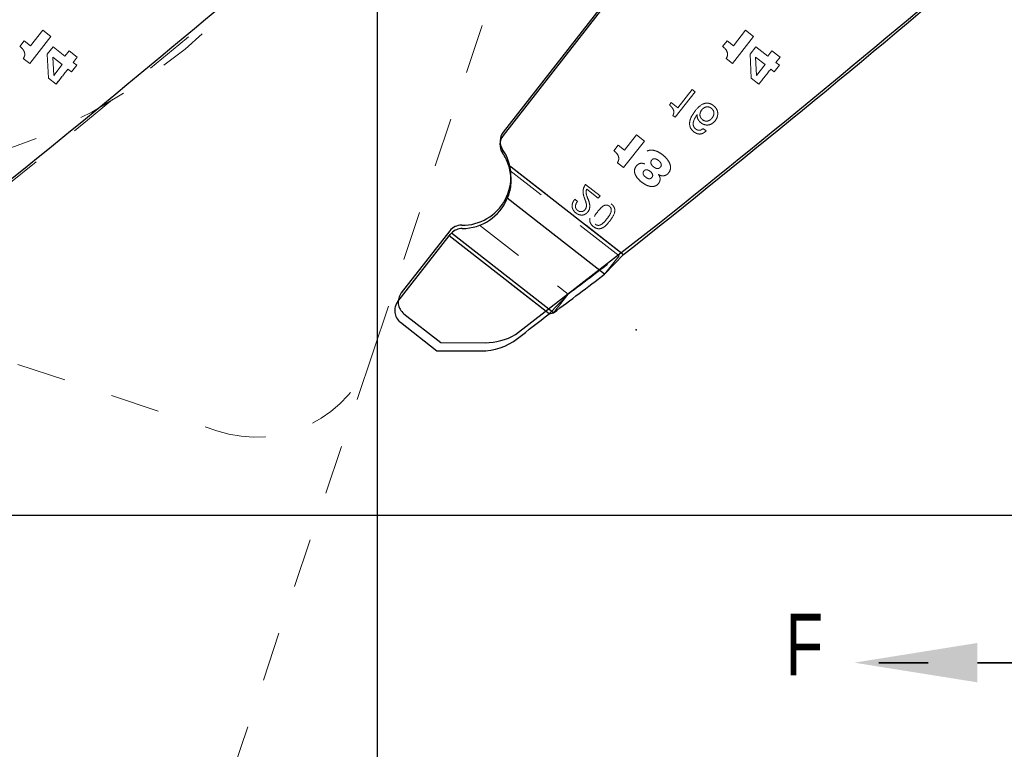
# Model space of a CAD drawing. Header units: inches. Extents: x 0.1 to 87.3, y 0.1 to 33.9.
# Tile 45 of 174: x 16.3 to 18.3, y 20 to 21.4. Entities that reach past the tile are written whole.
import ezdxf

# ---------------------------------------------------------------- set-up
doc = ezdxf.new("R2010")
doc.units = ezdxf.units.IN
doc.header["$MEASUREMENT"] = 0
doc.header["$PDSIZE"] = -1
for name, pattern in [('CENTERX2', [0.8, 0.5, -0.1, 0.1, -0.1]), ('DOT2', [0.025, 0, -0.025]), ('HIDDEN', [0.075, 0.05, -0.025]), ('PHANTOM', [0.5, 0.25, -0.05, 0.05, -0.05, 0.05, -0.05])]:
    doc.linetypes.add(name, pattern=pattern)
doc.layers.add('DIMENSIONS', color=171, linetype='Continuous')
doc.layers.add('SECTION_VIEWS', color=7, linetype='PHANTOM', lineweight=35)
doc.styles.add('SLDTEXTSTYLE0', font='TXT', dxfattribs={"width": 0.75})
doc.dimstyles.new('SLDDIMSTYLE7', dxfattribs={"dimtxt": 0.125, "dimasz": 0.13, "dimexe": 0, "dimexo": 0.0625, "dimgap": 0.03125, "dimtad": 0, "dimtih": 1, "dimtoh": 1, "dimdec": 1, "dimrnd": 1e-09, "dimzin": 12, "dimdsep": 46, "dimtxsty": 'SLDTEXTSTYLE0', "dimsah": 1, "dimcen": 0.09, "dimadec": 0, "dimazin": 3, "dimtfac": 1, "dimtdec": 1, "dimtofl": 0, "dimtmove": 0, "dimatfit": 3, "dimfxl": 1, "dimfrac": 2, "dimtolj": 1, "dimtzin": 12, "dimarcsym": 0})

# ---------------------------------------------------------------- blocks, each defined once
blk = doc.blocks.new('_D_10')
at = {"layer": 'DIMENSIONS'}
for p, q in [((2.8197, 20.8042), (2.8197, 14.5427)), ((48.3846, 20.3884), (48.3846, 14.5427)), ((2.8197, 14.6677), (27.4208, 14.6677)), ((48.3846, 14.6677), (27.7909, 14.6677))]:
    blk.add_line(p, q, dxfattribs=at)
for centre, start, end in [((27.6426, 14.655), 153.4349, 206.5651), ((27.569, 14.655), 333.4349, 26.5651)]:
    blk.add_arc(centre, 0.2219, start, end, dxfattribs=at)
for points in [[(2.8197, 14.6677), (2.9497, 14.6477), (2.9497, 14.6877)], [(48.3846, 14.6677), (48.2546, 14.6877), (48.2546, 14.6477)]]:
    blk.add_solid(points, dxfattribs=at)
at = {"layer": 'DIMENSIONS', "insert": (27.4442, 14.7169), "char_height": 0.125, "attachment_point": 1, "style": 'SLDTEXTSTYLE0'}
blk.add_mtext('45.6', dxfattribs=at)

msp = doc.modelspace()

# ---------------------------------------------------------------- linework, layer by layer
at = {"color": 7, "linetype": 'Continuous'}
for p, q in [((17.03457, 20.43835), (17.03457, 26.74835)), ((17.03457, 20.43835), (17.03457, 26.74835)), ((17.70542, 21.74841), (17.28979, 21.21642)), ((17.31466, 20.80598), (17.6069, 21.03268)), ((17.1814, 21.01599), (17.0831, 20.89016)), ((17.08827, 20.84805), (17.16356, 20.78923)), ((17.16356, 20.78923), (17.253, 20.78906)), ((17.03457, 16.36386), (17.03457, 20.59835)), ((17.03457, 20.43835), (15.60957, 20.43835)), ((18.45957, 20.43835), (17.03457, 20.43835))]:
    msp.add_line(p, q, dxfattribs=at)
at = {"color": 7, "linetype": 'DOT2', "lineweight": 18}
for p, q in [((17.02514, 20.76859), (18.84626, 26.22258)), ((14.21897, 21.44202), (16.70883, 20.61064)), ((17.02514, 20.76859), (15.70879, 16.8263))]:
    msp.add_line(p, q, dxfattribs=at)
at = {"color": 7, "linetype": 'CENTERX2'}
msp.add_line((17.03457, 17.28335), (17.03457, 23.59335), dxfattribs=at)
at = {"color": 7, "linetype": 'Continuous', "lineweight": 25}
for p, q in [((17.70733, 21.74472), (17.28939, 21.20978)), ((17.30001, 21.1506), (17.53367, 20.96805)), ((17.49526, 20.92821), (17.29794, 21.08238)), ((17.07604, 20.87266), (17.18013, 21.00589)), ((17.18013, 21.00589), (17.18283, 21.00933)), ((17.38271, 20.84762), (17.18013, 21.00589)), ((17.18283, 21.00933), (17.18484, 21.01165)), ((17.39194, 20.84985), (17.18484, 21.01165)), ((17.49526, 20.92821), (17.53367, 20.96805)), ((17.38271, 20.84762), (17.39194, 20.84985)), ((17.08121, 20.83055), (17.15548, 20.77252)), ((17.15548, 20.77252), (17.24473, 20.77235))]:
    msp.add_line(p, q, dxfattribs=at)
at = {"color": 7, "linetype": 'HIDDEN', "lineweight": 18}
for p, q in [((16.35611, 21.42331), (16.33139, 21.39167)), ((16.37252, 21.41049), (16.35611, 21.42331)), ((17.78111, 21.42331), (17.75639, 21.39167)), ((17.79752, 21.41049), (17.78111, 21.42331)), ((16.32962, 21.35557), (16.37252, 21.41049)), ((17.75462, 21.35557), (17.79752, 21.41049)), ((16.31853, 21.40172), (16.30966, 21.39036)), ((16.33139, 21.39167), (16.31853, 21.40172)), ((16.36517, 21.3748), (16.37693, 21.3895)), ((16.37693, 21.3895), (16.40113, 21.37059)), ((17.74353, 21.40172), (17.73466, 21.39036)), ((17.75639, 21.39167), (17.74353, 21.40172)), ((17.79017, 21.3748), (17.80193, 21.3895)), ((17.80193, 21.3895), (17.82613, 21.37059)), ((16.31669, 21.36567), (16.32962, 21.35557)), ((16.36745, 21.32601), (16.36517, 21.3748)), ((16.37833, 21.33116), (16.37638, 21.36833)), ((16.37638, 21.36833), (16.39562, 21.3533)), ((16.40113, 21.37059), (16.40964, 21.38148)), ((16.40964, 21.38148), (16.42605, 21.36866)), ((16.42605, 21.36866), (16.41754, 21.35777)), ((17.74169, 21.36567), (17.75462, 21.35557)), ((17.79245, 21.32601), (17.79017, 21.3748)), ((17.80138, 21.36833), (17.82062, 21.3533)), ((17.80333, 21.33116), (17.80138, 21.36833)), ((17.82613, 21.37059), (17.83464, 21.38148)), ((17.83464, 21.38148), (17.85105, 21.36866)), ((17.85105, 21.36866), (17.84254, 21.35777)), ((16.39562, 21.3533), (16.37833, 21.33116)), ((16.41447, 21.33857), (16.40722, 21.34423)), ((16.42495, 21.35198), (16.41447, 21.33857)), ((16.41754, 21.35777), (16.42495, 21.35198)), ((17.82062, 21.3533), (17.80333, 21.33116)), ((17.83947, 21.33857), (17.83222, 21.34423)), ((17.84995, 21.35198), (17.83947, 21.33857)), ((17.84254, 21.35777), (17.84995, 21.35198)), ((16.38315, 21.31375), (16.36745, 21.32601)), ((16.39489, 21.32878), (16.38332, 21.31396)), ((17.80815, 21.31375), (17.79245, 21.32601)), ((16.38332, 21.31396), (16.38315, 21.31375)), ((17.67256, 21.30275), (17.64378, 21.26592)), ((17.67872, 21.29794), (17.67256, 21.30275)), ((17.63855, 21.24653), (17.67872, 21.29794)), ((17.63043, 21.27634), (17.62658, 21.27142)), ((17.64378, 21.26592), (17.63043, 21.27634)), ((17.63384, 21.25021), (17.63855, 21.24653)), ((17.69388, 21.24161), (17.69742, 21.23952)), ((17.70099, 21.21888), (17.69483, 21.22369)), ((17.55985, 21.21081), (17.53563, 21.17981)), ((17.57593, 21.19824), (17.55985, 21.21081)), ((17.52304, 21.18965), (17.51434, 21.17852)), ((17.53563, 21.17981), (17.52304, 21.18965)), ((17.5339, 21.14444), (17.57593, 21.19824)), ((17.60461, 21.15891), (17.59766, 21.16234)), ((17.30001, 21.1506), (17.53367, 20.96805)), ((17.52123, 21.15434), (17.5339, 21.14444)), ((17.57708, 21.15189), (17.57697, 21.15175)), ((17.57697, 21.15175), (17.57708, 21.15189)), ((17.52456, 20.96572), (17.30319, 21.13868)), ((17.60459, 21.13017), (17.6047, 21.13031)), ((17.48615, 21.08725), (17.45651, 21.11042)), ((17.4591, 21.10066), (17.48241, 21.08245)), ((17.48241, 21.08245), (17.48615, 21.08725)), ((17.44032, 21.07583), (17.43487, 21.08008)), ((17.24199, 21.02741), (17.42124, 20.88736)), ((17.38271, 20.84762), (17.18013, 21.00589)), ((17.49526, 20.92821), (17.52456, 20.96572)), ((17.38271, 20.84762), (17.42124, 20.88736)), ((17.39194, 20.84985), (17.42124, 20.88736))]:
    msp.add_line(p, q, dxfattribs=at)
at = {"color": 7, "linetype": 'DOT2', "lineweight": 18}
msp.add_circle((15.88949, 22.3009), 1.1875, dxfattribs=at)
at = {"color": 7, "linetype": 'Continuous'}
for centre, radius, start, end in [((-1.02008, 42.56389), 27.55906, 308.622484, 312.564485), ((0.40492, 42.56389), 27.55906, 308.622484, 312.564485), ((17.31343, 21.19795), 0.03, 141.99999, 214.11214), ((17.2071, 21.12593), 0.09843, 269.08395, 34.11214), ((17.20505, 20.99752), 0.03, 89.08395, 141.99999), ((17.10674, 20.87169), 0.03, 141.99999, 232), ((17.25322, 20.90906), 0.12, 269.89128, 300.79434)]:
    msp.add_arc(centre, radius, start, end, dxfattribs=at)
at = {"color": 7, "linetype": 'Continuous', "lineweight": 25}
for centre, radius, start, end in [((0.40452, 42.55726), 27.55906, 308.428925, 312.564485), ((17.31303, 21.19131), 0.03, 141.99999, 214.11214), ((17.2067, 21.11929), 0.09843, 18.55244, 34.11214), ((17.2067, 21.11929), 0.09843, 269.89644, 337.97311), ((17.20647, 20.99086), 0.03, 89.89644, 136.13192), ((2.96506, 39.97912), 23.95963, 307.022805, 307.332906), ((17.09968, 20.85419), 0.03, 141.99999, 232), ((0.40146, 42.55334), 27.55906, 307.868489, 308.037489), ((17.24496, 20.89235), 0.12, 269.89128, 307.86849)]:
    msp.add_arc(centre, radius, start, end, dxfattribs=at)
at = {"color": 7, "linetype": 'HIDDEN', "lineweight": 18}
for centre, radius, start, end in [((-1.02048, 42.55726), 27.55906, 308.428925, 312.167909), ((17.87178, 20.16296), 1.88158, 141.11131, 142.29425), ((19.29678, 20.16296), 1.88158, 141.11131, 142.29425), ((2.99436, 40.01663), 23.95963, 307.022805, 307.332906)]:
    msp.add_arc(centre, radius, start, end, dxfattribs=at)
at = {"color": 7, "linetype": 'DOT2', "lineweight": 18}
msp.add_arc((16.78801, 20.84777), 0.25, 251.53551, 341.53551, dxfattribs=at)
at = {"color": 7, "linetype": 'HIDDEN', "lineweight": 18}
for points, knots in [([(16.30966, 21.39036), (16.31178, 21.38856), (16.31587, 21.3851), (16.31919, 21.37905), (16.31981, 21.37378), (16.31902, 21.36953), (16.3175, 21.36701), (16.31669, 21.36567)], [0, 0, 0, 0, 0.2895919, 0.557909, 0.694478, 0.8377092, 1, 1, 1, 1]), ([(17.73466, 21.39036), (17.73678, 21.38856), (17.74087, 21.3851), (17.74419, 21.37905), (17.74481, 21.37378), (17.74402, 21.36953), (17.7425, 21.36701), (17.74169, 21.36567)], [0, 0, 0, 0, 0.2895919, 0.557909, 0.694478, 0.8377092, 1, 1, 1, 1]), ([(17.62658, 21.27142), (17.62843, 21.26987), (17.63194, 21.2669), (17.63503, 21.2619), (17.63584, 21.25744), (17.63546, 21.25375), (17.6344, 21.25144), (17.63384, 21.25021)], [0, 0, 0, 0, 0.292109, 0.5574083, 0.6928273, 0.8363094, 1, 1, 1, 1]), ([(17.68322, 21.25204), (17.68315, 21.25018), (17.68301, 21.24658), (17.68472, 21.24203), (17.6871, 21.23862), (17.6902, 21.23555), (17.69528, 21.232), (17.70313, 21.22996), (17.71213, 21.2324), (17.71906, 21.23828), (17.72327, 21.24521), (17.72497, 21.252), (17.72461, 21.25843), (17.72162, 21.26502), (17.71645, 21.27021), (17.71066, 21.27386), (17.705, 21.27543), (17.69964, 21.2752), (17.68954, 21.27182), (17.68361, 21.26496), (17.67884, 21.25944)], [0, 0, 0, 0, 0.0425608, 0.0822857, 0.1093832, 0.1381387, 0.1825392, 0.251167, 0.3174048, 0.3893804, 0.4555735, 0.5013518, 0.5489633, 0.6013525, 0.6644713, 0.714932, 0.7579565, 0.797644, 0.837003, 1, 1, 1, 1]), ([(17.67884, 21.25944), (17.68361, 21.26496), (17.68954, 21.27182), (17.69964, 21.2752), (17.705, 21.27543), (17.71066, 21.27386), (17.71645, 21.27021), (17.72162, 21.26502), (17.72461, 21.25843), (17.72497, 21.252), (17.72327, 21.24521), (17.71906, 21.23828), (17.71213, 21.2324), (17.70313, 21.22996), (17.69528, 21.232), (17.6902, 21.23555), (17.6871, 21.23862), (17.68472, 21.24203), (17.68301, 21.24658), (17.68315, 21.25018), (17.68322, 21.25204)], [0, 0, 0, 0, 0.162997, 0.202356, 0.2420435, 0.285068, 0.3355287, 0.3986475, 0.4510367, 0.4986482, 0.5444265, 0.6106196, 0.6825952, 0.748833, 0.8174608, 0.8618613, 0.8906168, 0.9177143, 0.9574392, 1, 1, 1, 1]), ([(17.69388, 21.24161), (17.69286, 21.24252), (17.69093, 21.24425), (17.68913, 21.24763), (17.68831, 21.25178), (17.68918, 21.25674), (17.69205, 21.26169), (17.69618, 21.26566), (17.70133, 21.26785), (17.70698, 21.26766), (17.71155, 21.26523), (17.71473, 21.26205), (17.71645, 21.25875), (17.71718, 21.25466), (17.71634, 21.24984), (17.71351, 21.24498), (17.70952, 21.24101), (17.70505, 21.23882), (17.70088, 21.23849), (17.69717, 21.23937), (17.69502, 21.24083), (17.69388, 21.24161)], [0, 0, 0, 0, 0.045934, 0.0872823, 0.1268069, 0.187149, 0.2527721, 0.3177321, 0.3777264, 0.4370373, 0.5028758, 0.5473684, 0.5877572, 0.6266676, 0.6859156, 0.7489064, 0.8141625, 0.8739241, 0.912811, 0.9537154, 1, 1, 1, 1]), ([(17.67884, 21.25944), (17.67512, 21.25415), (17.66976, 21.24651), (17.66714, 21.23469), (17.66836, 21.2261), (17.67309, 21.21936), (17.67873, 21.21504), (17.68408, 21.21278), (17.68964, 21.21227), (17.6958, 21.21407), (17.69919, 21.21721), (17.70099, 21.21888)], [0, 0, 0, 0, 0.2540562, 0.3669436, 0.473839, 0.5893958, 0.6846762, 0.7539187, 0.8179097, 0.9034025, 1, 1, 1, 1]), ([(17.70099, 21.21888), (17.69919, 21.21721), (17.6958, 21.21407), (17.68964, 21.21227), (17.68408, 21.21278), (17.67873, 21.21504), (17.67309, 21.21936), (17.66836, 21.2261), (17.66714, 21.23469), (17.66976, 21.24651), (17.67512, 21.25415), (17.67884, 21.25944)], [0, 0, 0, 0, 0.0965975, 0.1820903, 0.2460813, 0.3153238, 0.4106042, 0.526161, 0.6330564, 0.7459438, 1, 1, 1, 1]), ([(17.69483, 21.22369), (17.69376, 21.22279), (17.6917, 21.22105), (17.68776, 21.21998), (17.68371, 21.2205), (17.6804, 21.22242), (17.67792, 21.22476), (17.67627, 21.22711), (17.67512, 21.23001), (17.67473, 21.23352), (17.67594, 21.2416), (17.67983, 21.24736), (17.68296, 21.25201)], [0, 0, 0, 0, 0.0852026, 0.1635413, 0.2422229, 0.3295004, 0.3932682, 0.4505161, 0.5041877, 0.5830146, 0.6641895, 1, 1, 1, 1]), ([(17.68296, 21.25201), (17.67983, 21.24736), (17.67594, 21.2416), (17.67473, 21.23352), (17.67512, 21.23001), (17.67627, 21.22711), (17.67792, 21.22476), (17.6804, 21.22242), (17.68371, 21.2205), (17.68776, 21.21998), (17.6917, 21.22105), (17.69376, 21.22279), (17.69483, 21.22369)], [0, 0, 0, 0, 0.3358105, 0.4169854, 0.4958123, 0.5494839, 0.6067318, 0.6704996, 0.7577771, 0.8364587, 0.9147974, 1, 1, 1, 1]), ([(17.68296, 21.25201), (17.68301, 21.25201), (17.6831, 21.25202), (17.68318, 21.25203), (17.68322, 21.25204)], [0, 0, 0, 0, 0.5600684, 1, 1, 1, 1]), ([(17.51434, 21.17852), (17.51643, 21.17676), (17.52044, 21.17337), (17.52368, 21.16744), (17.52429, 21.16228), (17.52352, 21.15811), (17.52203, 21.15565), (17.52123, 21.15434)], [0, 0, 0, 0, 0.2896123, 0.5579225, 0.6944847, 0.837711, 1, 1, 1, 1]), ([(17.6047, 21.13031), (17.60641, 21.12944), (17.60976, 21.12774), (17.61546, 21.12752), (17.62088, 21.12937), (17.62531, 21.13344), (17.62829, 21.13871), (17.62931, 21.1446), (17.62826, 21.15135), (17.62463, 21.15859), (17.61795, 21.1665), (17.60887, 21.17369), (17.59803, 21.17937), (17.58784, 21.18059), (17.58052, 21.17778), (17.57621, 21.17406), (17.57325, 21.16996), (17.57149, 21.16535), (17.5717, 21.16023), (17.57401, 21.15551), (17.57611, 21.15304), (17.57708, 21.15189)], [0, 0, 0, 0, 0.0435661, 0.0851595, 0.1268544, 0.171862, 0.2198282, 0.2632613, 0.3063298, 0.3742313, 0.4458137, 0.5424151, 0.6379927, 0.7241841, 0.7669433, 0.8141442, 0.852624, 0.8818509, 0.925723, 0.9655863, 1, 1, 1, 1]), ([(17.60461, 21.15891), (17.60658, 21.15714), (17.60946, 21.15453), (17.61059, 21.15006), (17.61005, 21.14758), (17.60885, 21.14561), (17.60704, 21.14381), (17.60461, 21.14262), (17.60162, 21.14238), (17.59814, 21.14346), (17.59462, 21.14578), (17.5915, 21.14863), (17.58951, 21.15171), (17.58889, 21.15473), (17.5894, 21.15747), (17.59073, 21.15973), (17.59236, 21.16139), (17.5946, 21.16254), (17.59921, 21.16258), (17.60241, 21.1604), (17.60461, 21.15891)], [0, 0, 0, 0, 0.12307509, 0.18027584, 0.20934999, 0.24165823, 0.28871424, 0.32909324, 0.36764454, 0.42908318, 0.4983441, 0.56689719, 0.62966257, 0.66926129, 0.71068562, 0.75937068, 0.79166005, 0.82058578, 0.87707582, 1, 1, 1, 1]), ([(17.55946, 21.14726), (17.55839, 21.14563), (17.55638, 21.14256), (17.55566, 21.13711), (17.55666, 21.13197), (17.55975, 21.12551), (17.56606, 21.1181), (17.57462, 21.11147), (17.58323, 21.10726), (17.59052, 21.10575), (17.59692, 21.10643), (17.60199, 21.10905), (17.60525, 21.11266), (17.60713, 21.11636), (17.60794, 21.11997), (17.6078, 21.1236), (17.60675, 21.12714), (17.60532, 21.12915), (17.60459, 21.13017)], [0, 0, 0, 0, 0.0601742, 0.1139224, 0.1670894, 0.2223053, 0.3364473, 0.4682676, 0.5592257, 0.6343925, 0.6985377, 0.7569221, 0.8088663, 0.8482647, 0.8861166, 0.9233231, 0.9608838, 1, 1, 1, 1]), ([(17.57697, 21.15175), (17.5751, 21.15241), (17.57159, 21.15364), (17.56641, 21.1529), (17.56236, 21.15058), (17.56046, 21.1484), (17.55946, 21.14726)], [0, 0, 0, 0, 0.2998288, 0.5610359, 0.7692205, 1, 1, 1, 1]), ([(17.59142, 21.12477), (17.59093, 21.12421), (17.59004, 21.12318), (17.58837, 21.12217), (17.58665, 21.12175), (17.5843, 21.12186), (17.58141, 21.12304), (17.57831, 21.12521), (17.57549, 21.12769), (17.57377, 21.13022), (17.5732, 21.13242), (17.57325, 21.13414), (17.57385, 21.13593), (17.5749, 21.13757), (17.57622, 21.13894), (17.57821, 21.14006), (17.58111, 21.14025), (17.58441, 21.13907), (17.58844, 21.13642), (17.59161, 21.13325), (17.59279, 21.12983), (17.5929, 21.12811), (17.59248, 21.12633), (17.59179, 21.12531), (17.59142, 21.12477)], [0, 0, 0, 0, 0.0380431, 0.0702988, 0.099712, 0.1287823, 0.1907664, 0.2585178, 0.3250806, 0.3850802, 0.4132948, 0.4419444, 0.4732727, 0.5098299, 0.5422323, 0.5711891, 0.6266835, 0.6865005, 0.7499054, 0.8778239, 0.9072749, 0.9360894, 0.9660977, 1, 1, 1, 1]), ([(17.45651, 21.11042), (17.45486, 21.10753), (17.45189, 21.10232), (17.45111, 21.09207), (17.45338, 21.08572), (17.45475, 21.08188)], [0, 0, 0, 0, 0.3295819, 0.5950796, 1, 1, 1, 1]), ([(17.46248, 21.07873), (17.46074, 21.0829), (17.45838, 21.08851), (17.45749, 21.09625), (17.45857, 21.0992), (17.4591, 21.10066)], [0, 0, 0, 0, 0.5926433, 0.7984397, 1, 1, 1, 1]), ([(17.43487, 21.08008), (17.43361, 21.07842), (17.43119, 21.07522), (17.42935, 21.06961), (17.42931, 21.06395), (17.43163, 21.0575), (17.43704, 21.0519), (17.44388, 21.04842), (17.45025, 21.04778), (17.45583, 21.04936), (17.46049, 21.05309), (17.46486, 21.05933), (17.466, 21.0688), (17.46366, 21.0754), (17.46248, 21.07873)], [0, 0, 0, 0, 0.07438259, 0.14241046, 0.20719869, 0.27312086, 0.38251758, 0.47652575, 0.54189717, 0.60699453, 0.67821868, 0.75133934, 0.87467579, 1, 1, 1, 1]), ([(17.45475, 21.08188), (17.45562, 21.07949), (17.4572, 21.07522), (17.45872, 21.06913), (17.45843, 21.064), (17.45654, 21.06015), (17.45424, 21.05734), (17.45136, 21.0556), (17.4483, 21.05491), (17.44515, 21.05518), (17.44201, 21.05638), (17.43906, 21.05852), (17.43684, 21.06166), (17.43607, 21.0654), (17.43669, 21.07047), (17.43886, 21.07367), (17.44032, 21.07583)], [0, 0, 0, 0, 0.1243799, 0.2224036, 0.305054, 0.3687677, 0.4288904, 0.4801813, 0.5298129, 0.5800076, 0.6321738, 0.6921497, 0.7557326, 0.8149479, 0.8750159, 1, 1, 1, 1]), ([(17.50867, 21.0709), (17.50701, 21.07206), (17.50395, 21.07417), (17.49876, 21.07549), (17.49395, 21.07509), (17.48494, 21.07138), (17.47542, 21.05973), (17.46641, 21.04767), (17.46498, 21.03801), (17.46574, 21.03323), (17.46831, 21.02855), (17.47248, 21.02457), (17.47735, 21.02149), (17.48251, 21.02013), (17.48733, 21.02055), (17.49636, 21.02427), (17.50587, 21.03593), (17.51488, 21.04799), (17.5163, 21.05762), (17.51553, 21.06239), (17.513, 21.06711), (17.5102, 21.06956), (17.50867, 21.0709)], [0, 0, 0, 0, 0.037855, 0.0694031, 0.0982629, 0.1271163, 0.2497177, 0.3728174, 0.4017059, 0.4305796, 0.4621307, 0.4999858, 0.5378531, 0.5694093, 0.5982836, 0.6271708, 0.7502681, 0.8728672, 0.9017193, 0.9305796, 0.9621329, 1, 1, 1, 1]), ([(17.47635, 21.02953), (17.47537, 21.03043), (17.47354, 21.03212), (17.47226, 21.03561), (17.4723, 21.03912), (17.47432, 21.04619), (17.48128, 21.0551), (17.48824, 21.06402), (17.49463, 21.0677), (17.49804, 21.06861), (17.5017, 21.06817), (17.50503, 21.06624), (17.50771, 21.06348), (17.50902, 21.06003), (17.50897, 21.0565), (17.50694, 21.04941), (17.49997, 21.0405), (17.49301, 21.03159), (17.48664, 21.02792), (17.48324, 21.02703), (17.47954, 21.02743), (17.47747, 21.0288), (17.47635, 21.02953)], [0, 0, 0, 0, 0.0337148, 0.062994, 0.0919859, 0.1226946, 0.2496152, 0.377226, 0.4079864, 0.4370006, 0.466285, 0.5, 0.533715, 0.5629994, 0.5920136, 0.622774, 0.7503848, 0.8773054, 0.9080141, 0.937006, 0.9662852, 1, 1, 1, 1])]:
    msp.add_open_spline(points, degree=3, knots=knots, dxfattribs=at)
at = {"color": 7, "linetype": 'Continuous', "lineweight": 25}
msp.add_open_spline([(17.30001, 21.1506), (17.30237, 21.14065), (17.30711, 21.1207), (17.30336, 21.09699), (17.29899, 21.0852), (17.29794, 21.08238)], degree=3, knots=[0, 0, 0, 0, 0.431234, 0.8635198, 1, 1, 1, 1], dxfattribs=at)
at = {"color": 7, "linetype": 'Continuous'}
msp.add_point((17.55957, 20.81535), dxfattribs=at)
at = {"layer": 'SECTION_VIEWS'}
msp.add_line((18.50137, 20.13995), (18.00137, 20.13995), dxfattribs=at)
msp.add_solid([(18.00137, 20.13995), (18.25137, 20.09995), (18.25137, 20.17995)], dxfattribs=at)

# ---------------------------------------------------------------- texts
at = {"layer": 'SECTION_VIEWS', "insert": (17.86198, 20.23904), "char_height": 0.125, "attachment_point": 1, "style": 'SLDTEXTSTYLE0'}
msp.add_mtext('F', dxfattribs=at)

# ---------------------------------------------------------------- dimensions: what is measured, and where the dimension line sits
at = {"layer": 'DIMENSIONS'}
dim = msp.add_linear_dim(base=(2.81968, 14.66772), p1=(48.38457, 20.43835), p2=(2.81968, 20.85419), angle=0, text='(<>)', dimstyle='SLDDIMSTYLE7', dxfattribs=at)
dim.commit()
dim.dimension.update_dxf_attribs({"geometry": '_D_10', "text_midpoint": (27.60583, 14.66772), "dimtype": 160})

doc.saveas('drawing.dxf')
